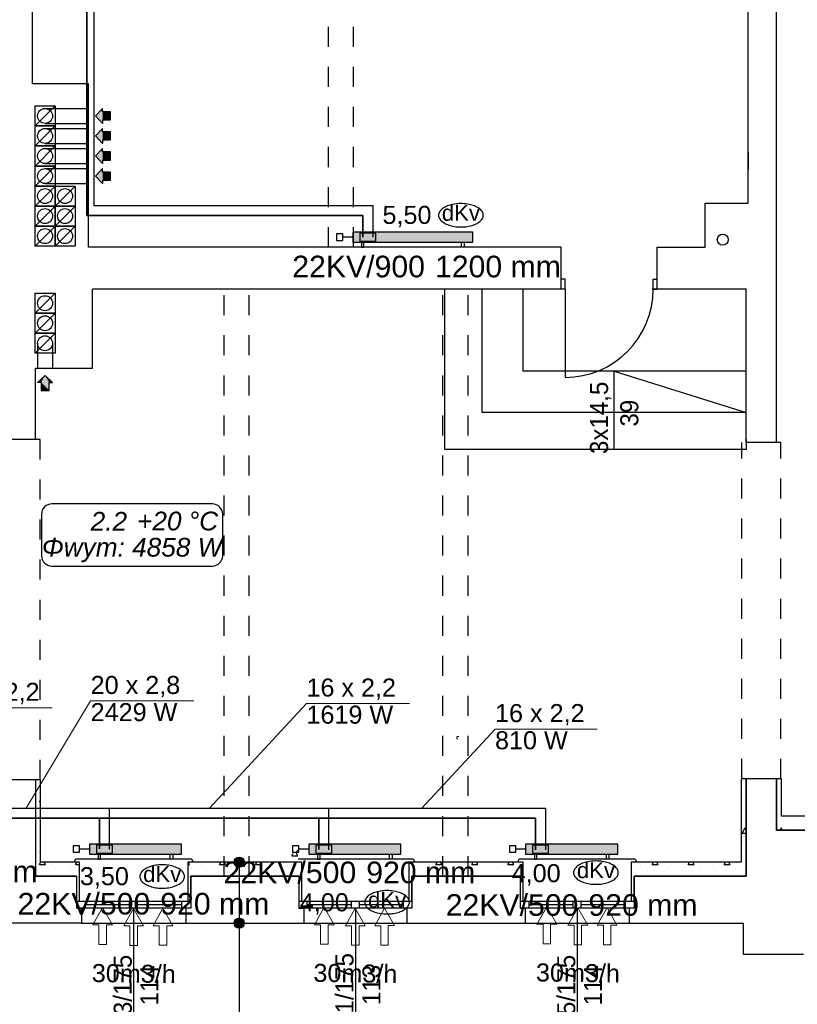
# Model space of a CAD drawing. Header units: millimetres. Extents: x 45180 to 119519, y 31297 to 302414.
# Tile 51 of 97: x 79062 to 86830, y 189990 to 199821. Entities that reach past the tile are written whole.
import ezdxf
from ezdxf.lldxf.tags import DXFTag

# ---------------------------------------------------------------- set-up
doc = ezdxf.new("R2010")
doc.units = ezdxf.units.MM
doc.header["$MEASUREMENT"] = 0
doc.linetypes.add('Przerywana', pattern=[400, 200, -200])
doc.layers.get('0').update_dxf_attribs({"color": 252})
for name, color, linetype in [('#opisy', 7, 'Continuous'), ('#podkład', 252, 'Continuous'), ('IS_Armatura_podłączeniowa_grz._dolnozas.', 7, 'SOLID'), ('IS_Armatura_Therm', 7, 'SOLID'), ('IS_Grafika', 7, 'SOLID'), ('IS_Grzejniki_Plan_rzut', 7, 'SOLID'), ('IS_Opisy_działek_Therm', 7, 'SOLID'), ('IS_Text_Armatury_Therm', 7, 'Continuous'), ('IS_Text_Konstrukcji', 7, 'Continuous'), ('IS_Text_Odbiornikow_Therm', 7, 'Continuous')]:
    doc.layers.add(name, color=color, linetype=linetype)
doc.layers.add('IS_Powrót', color=5, linetype='DASHDOT', lineweight=35)
doc.layers.add('IS_Zasilanie', color=1, linetype='SOLID', lineweight=30)
doc.styles.add('ARIAL', font='arial.ttf', dxfattribs={"width": 0.75})
doc.styles.add('GENERATED_STYLE_5', font='txt')
doc.styles.get("Standard").update_dxf_attribs({"font": 'arial.ttf', "bigfont": 'BIGFONT.SHX'})
tags = doc.linetypes.add('DASHDOT', pattern=[20, 10, -5, 0, -5]).pattern_tags.tags
tags[10:11] = [DXFTag(74, 4), DXFTag(75, 0), DXFTag(340, '0'), DXFTag(46, 0.0), DXFTag(50, 0.0), DXFTag(44, 0.0), DXFTag(45, 0.0)]
tags[8:9] = [DXFTag(74, 4), DXFTag(75, 0), DXFTag(340, '0'), DXFTag(46, 0.0), DXFTag(50, 0.0), DXFTag(44, 0.0), DXFTag(45, 0.0)]
tags[6:7] = [DXFTag(74, 4), DXFTag(75, 0), DXFTag(340, '0'), DXFTag(46, 0.0), DXFTag(50, 0.0), DXFTag(44, 0.0), DXFTag(45, 0.0)]
tags[4:5] = [DXFTag(74, 4), DXFTag(75, 0), DXFTag(340, '0'), DXFTag(46, 0.0), DXFTag(50, 0.0), DXFTag(44, 0.0), DXFTag(45, 0.0)]
tags = doc.linetypes.add('SOLID', pattern=[10, 10, 0]).pattern_tags.tags
tags[6:7] = [DXFTag(74, 4), DXFTag(75, 0), DXFTag(340, '0'), DXFTag(46, 0.0), DXFTag(50, 0.0), DXFTag(44, 0.0), DXFTag(45, 0.0)]
tags[4:5] = [DXFTag(74, 4), DXFTag(75, 0), DXFTag(340, '0'), DXFTag(46, 0.0), DXFTag(50, 0.0), DXFTag(44, 0.0), DXFTag(45, 0.0)]

# ---------------------------------------------------------------- blocks, each defined once
blk = doc.blocks.new('E210168')
at = {"color": 7, "lineweight": 13}
for p, q in [((19.41, 19.75), (19.41, 13.6)), ((19.41, 19.75), (36.98, 9.88)), ((19.41, 0), (36.98, 9.88)), ((19.41, 6.15), (19.41, 0))]:
    blk.add_line(p, q, dxfattribs=at)
blk.add_lwpolyline([(19.41, 13.6), (0, 13.6), (0, 6.15), (19.41, 6.15)], dxfattribs=at)

msp = doc.modelspace()

# ---------------------------------------------------------------- hatches: boundary and pattern name
at = {"layer": 'IS_Grzejniki_Plan_rzut', "ltscale": 10}
for points in [[(82388.4, 197600), (83588.4, 197600), (83588.4, 197700), (82388.4, 197700)], [(79757.6, 191490), (80677.6, 191490), (80677.6, 191590), (79757.6, 191590)], [(81949.3, 191490), (82869.3, 191490), (82869.3, 191590), (81949.3, 191590)], [(84115.7, 191490), (85035.7, 191490), (85035.7, 191590), (84115.7, 191590)]]:
    msp.add_hatch(color=251, dxfattribs=at).paths.add_polyline_path(points)

# ---------------------------------------------------------------- linework, layer by layer
at = {"layer": '#podkład', "linetype": 'Continuous'}
for p, q in [((79190, 199180), (79190, 205150)), ((86340, 197990), (86340, 205150)), ((86620, 195600), (86620, 204660)), ((79750, 199180), (79190, 199180)), ((79750, 197550), (79750, 199180)), ((79215, 198760), (79415, 198960)), ((79215, 198960), (79415, 198960)), ((79215, 198760), (79215, 198960)), ((79315, 198935), (79750, 198935)), ((79415, 198960), (79415, 198760)), ((79820, 198860), (79890, 198935)), ((79890, 198900), (79890, 198935)), ((79970, 198900), (79890, 198900)), ((79970, 198820), (79970, 198900)), ((79315, 198785), (79750, 198785)), ((79820, 198860), (79890, 198785)), ((79890, 198820), (79890, 198785)), ((79890, 198820), (79970, 198820)), ((79215, 198560), (79415, 198760)), ((79215, 198760), (79415, 198760)), ((79215, 198560), (79215, 198760)), ((79415, 198760), (79215, 198760)), ((79315, 198735), (79750, 198735)), ((79415, 198760), (79415, 198560)), ((79820, 198660), (79890, 198735)), ((79890, 198700), (79890, 198735)), ((79970, 198700), (79890, 198700)), ((79970, 198620), (79970, 198700)), ((79820, 198660), (79890, 198585)), ((79890, 198620), (79890, 198585)), ((79890, 198620), (79970, 198620)), ((86340, 198140), (86340, 198680)), ((79215, 198360), (79215, 198560)), ((79415, 198560), (79215, 198560)), ((79215, 198360), (79415, 198560)), ((79215, 198560), (79415, 198560)), ((79315, 198585), (79750, 198585)), ((79315, 198535), (79750, 198535)), ((79415, 198560), (79415, 198360)), ((79820, 198460), (79890, 198535)), ((79890, 198500), (79890, 198535)), ((79970, 198500), (79890, 198500)), ((79970, 198420), (79970, 198500)), ((86340, 198495.1), (86340, 198324.9)), ((79820, 198460), (79890, 198385)), ((79890, 198420), (79890, 198385)), ((79890, 198420), (79970, 198420)), ((79415, 198360), (79215, 198360)), ((79215, 198160), (79415, 198360)), ((79215, 198360), (79415, 198360)), ((79215, 198160), (79215, 198360)), ((79315, 198385), (79750, 198385)), ((79315, 198335), (79750, 198335)), ((79415, 198360), (79415, 198160)), ((79820, 198260), (79890, 198335)), ((79890, 198300), (79890, 198335)), ((79970, 198300), (79890, 198300)), ((79970, 198220), (79970, 198300)), ((79820, 198260), (79890, 198185)), ((79890, 198220), (79970, 198220)), ((79890, 198220), (79890, 198185)), ((79215, 197960), (79215, 198160)), ((79215, 198160), (79415, 198160)), ((79215, 197960), (79415, 198160)), ((79415, 198160), (79215, 198160)), ((79315, 198185), (79750, 198185)), ((79415, 198160), (79415, 197960)), ((79415, 197960), (79415, 198160)), ((79415, 198160), (79615, 198160)), ((79415, 197960), (79615, 198160)), ((79615, 198160), (79615, 197960)), ((79215, 197760), (79215, 197960)), ((79215, 197960), (79415, 197960)), ((79215, 197760), (79415, 197960)), ((79415, 197960), (79215, 197960)), ((79415, 197960), (79415, 197760)), ((79415, 197760), (79415, 197960)), ((79415, 197960), (79615, 197960)), ((79415, 197760), (79615, 197960)), ((79615, 197960), (79415, 197960)), ((79615, 197960), (79615, 197760)), ((85910, 197550), (85910, 197990)), ((85910, 197990), (86340, 197990)), ((79215, 197560), (79215, 197760)), ((79215, 197760), (79415, 197760)), ((79215, 197560), (79415, 197760)), ((79415, 197760), (79215, 197760)), ((79415, 197760), (79415, 197560)), ((79415, 197560), (79415, 197760)), ((79415, 197760), (79615, 197760)), ((79415, 197560), (79615, 197760)), ((79615, 197760), (79415, 197760)), ((79615, 197760), (79615, 197560)), ((79415, 197560), (79215, 197560)), ((79615, 197560), (79415, 197560)), ((84470, 197550), (79750, 197550)), ((84470, 197130), (84470, 197550)), ((85430, 197130), (85430, 197550)), ((85430, 197550), (85910, 197550)), ((84510, 197230), (84470, 197230)), ((84510, 197130), (84510, 197230)), ((85390, 197130), (85390, 197230)), ((85390, 197230), (85430, 197230)), ((84470, 197130), (79790, 197130)), ((79790, 196340), (79790, 197130)), ((83310, 195530), (83310, 197130)), ((83680, 195900), (83680, 197130)), ((84090, 196310), (84090, 197130)), ((84510, 197130), (84470, 197130)), ((84510, 197130), (84510, 196250)), ((86320, 197130), (85380, 197130)), ((85390, 197130), (85430, 197130)), ((86320, 195600), (86320, 197130)), ((79215, 196890), (79215, 197090)), ((79215, 197090), (79415, 197090)), ((79215, 196890), (79415, 197090)), ((79415, 197090), (79415, 196890)), ((79415, 196890), (79215, 196890)), ((79215, 196690), (79215, 196890)), ((79215, 196890), (79415, 196890)), ((79215, 196690), (79415, 196890)), ((79415, 196890), (79415, 196690)), ((79415, 196690), (79215, 196690)), ((79215, 196490), (79215, 196690)), ((79215, 196690), (79415, 196690)), ((79215, 196490), (79415, 196690)), ((79415, 196690), (79415, 196490)), ((79240, 196590), (79240, 196340)), ((79390, 196590), (79390, 196340)), ((79415, 196490), (79215, 196490)), ((79220, 195630), (79220, 196340)), ((79220, 196340), (79790, 196340)), ((79315, 196270), (79240, 196200)), ((79315, 196270), (79390, 196200)), ((86320, 196310), (84090, 196310)), ((85000, 195530), (85000, 196310)), ((85000, 196310), (86320, 195900)), ((79275, 196200), (79240, 196200)), ((79275, 196200), (79275, 196120)), ((79355, 196120), (79355, 196200)), ((79355, 196200), (79390, 196200)), ((79275, 196120), (79355, 196120)), ((86320, 195900), (83680, 195900)), ((79220, 195630), (78920, 195630)), ((86320, 195630), (86320, 195530)), ((86620, 195600), (86320, 195600)), ((86320, 195530), (83310, 195530)), ((79220, 192230), (78930, 192230)), ((79220, 192230), (79220, 191270)), ((79220, 192230), (79220, 191270)), ((79270, 192230), (79220, 192230)), ((79249.6, 192197.4), (79249.6, 192197.4)), ((79258.7, 192226.4), (79258.7, 192226.4)), ((79270, 191410), (79270, 192230)), ((86320, 192240), (86270, 192240)), ((86270, 192240), (86270, 191410)), ((86278.7, 192226.4), (86278.7, 192226.4)), ((86620, 192240), (86320, 192240)), ((86320, 192240), (86320, 191270)), ((86320, 191270), (86320, 192240)), ((86620, 191730), (86620, 192240)), ((86670, 192240), (86620, 192240)), ((86620, 192240), (86620, 191730)), ((86670, 191870), (86670, 192240)), ((79258.7, 192106.4), (79258.7, 192106.4)), ((86278.7, 192106.4), (86278.7, 192106.4)), ((79228.4, 192006.4), (79228.4, 192006.4)), ((79258.7, 192010.6), (79270, 192030.1)), ((79258.7, 192010.6), (79270, 192010.6)), ((86271.2, 192091.3), (86271.2, 192091.3)), ((79258.7, 191986.4), (79258.7, 191986.4)), ((86278.7, 191986.4), (86278.7, 191986.4)), ((86292.4, 191942.8), (86292.4, 191942.8)), ((86631.8, 191942.8), (86631.8, 191942.8)), ((79249.6, 191857.9), (79249.6, 191857.9)), ((79258.7, 191866.4), (79258.7, 191866.4)), ((86278.7, 191866.4), (86278.7, 191866.4)), ((88190, 191870), (86670, 191870)), ((86716.7, 191857.9), (86716.7, 191857.9)), ((86758.7, 191866.4), (86758.7, 191866.4)), ((79258.7, 191746.4), (79258.7, 191746.4)), ((86271.2, 191751.9), (86271.2, 191751.9)), ((86278.7, 191698.8), (86308.7, 191750.8)), ((86278.7, 191746.4), (86278.7, 191746.4)), ((86320, 191731.3), (86308.7, 191750.8)), ((88160, 191730), (86620, 191730)), ((86620, 191730), (88160, 191730)), ((86656.7, 191730), (86668.7, 191750.8)), ((86680.7, 191730), (86668.7, 191750.8)), ((86758.7, 191746.4), (86758.7, 191746.4)), ((86801.5, 191773.1), (86801.5, 191773.1)), ((79228.4, 191667), (79228.4, 191667)), ((79258.7, 191626.4), (79258.7, 191626.4)), ((86278.7, 191698.8), (86320, 191698.8)), ((86278.7, 191626.4), (86278.7, 191626.4)), ((79249.6, 191518.5), (79249.6, 191518.5)), ((86292.4, 191603.4), (86292.4, 191603.4)), ((79258.7, 191506.4), (79258.7, 191506.4)), ((79266.8, 191401.1), (79272, 191410)), ((79660, 191410), (79270, 191410)), ((79318.7, 191387.1), (79305.5, 191410)), ((79610, 191420), (79610, 191410)), ((79618.7, 191387.1), (79632, 191410)), ((80770, 191440), (79630, 191440)), ((79660, 191020), (79660, 191410)), ((81880, 191410), (80740, 191410)), ((80740, 191410), (80740, 191020)), ((80758.7, 191387.1), (80745.5, 191410)), ((80790, 191420), (80790, 191410)), ((81058.7, 191387.1), (81072, 191410)), ((81118.7, 191387.1), (81105.5, 191410)), ((81418.7, 191387.1), (81432, 191410)), ((81478.7, 191387.1), (81465.5, 191410)), ((81778.7, 191473.1), (81792, 191496)), ((81778.7, 191473.1), (81838.7, 191473.1)), ((81778.7, 191472.4), (81778.7, 191472.4)), ((81795.2, 191434.8), (81795.2, 191434.8)), ((81825, 191506), (81825, 191496)), ((81838.7, 191473.1), (81825.5, 191496)), ((82985, 191440), (81845, 191440)), ((81880, 191020), (81880, 191410)), ((84090, 191410), (82950, 191410)), ((82950, 191410), (82950, 191020)), ((83005, 191420), (83005, 191410)), ((83218.7, 191387.1), (83232, 191410)), ((83278.7, 191387.1), (83265.5, 191410)), ((83578.7, 191387.1), (83592, 191410)), ((83638.7, 191387.1), (83625.5, 191410)), ((83938.7, 191387.1), (83952, 191410)), ((83998.7, 191387.1), (83985.5, 191410)), ((84040, 191420), (84040, 191410)), ((85200, 191440), (84060, 191440)), ((84090, 191020), (84090, 191410)), ((86270, 191410), (85170, 191410)), ((85170, 191410), (85170, 191020)), ((85220, 191420), (85220, 191410)), ((85378.7, 191387.1), (85392, 191410)), ((85438.7, 191387.1), (85425.5, 191410)), ((85738.7, 191387.1), (85752, 191410)), ((85798.7, 191387.1), (85785.5, 191410)), ((86098.7, 191387.1), (86112, 191410)), ((86158.7, 191387.1), (86145.5, 191410)), ((86271.2, 191412.5), (86271.2, 191412.5)), ((86278.7, 191506.4), (86278.7, 191506.4)), ((79228.4, 191327.6), (79228.4, 191327.6)), ((79258.7, 191387.1), (79266.8, 191401.1)), ((79258.7, 191387.1), (79261.8, 191387.1)), ((79258.7, 191386.4), (79258.7, 191386.4)), ((79261.8, 191387.1), (79318.7, 191387.1)), ((79378.7, 191386.4), (79378.7, 191386.4)), ((79419.3, 191348.8), (79419.3, 191348.8)), ((79558.7, 191386.4), (79558.7, 191386.4)), ((79567.8, 191327.6), (79567.8, 191327.6)), ((79618.7, 191387.1), (79655.1, 191387.1)), ((79655.1, 191387.1), (79660, 191387.1)), ((80740, 191387.1), (80744.9, 191387.1)), ((80744.9, 191387.1), (80758.7, 191387.1)), ((80758.7, 191386.4), (80758.7, 191386.4)), ((80777, 191348.8), (80777, 191348.8)), ((80878.7, 191386.4), (80878.7, 191386.4)), ((80925.5, 191327.6), (80925.5, 191327.6)), ((81058.7, 191387.1), (81118.7, 191387.1)), ((81058.7, 191386.4), (81058.7, 191386.4)), ((81116.4, 191348.8), (81116.4, 191348.8)), ((81178.7, 191386.4), (81178.7, 191386.4)), ((81254.3, 191360), (81254.3, 190850)), ((81264.9, 191327.6), (81264.9, 191327.6)), ((81358.7, 191386.4), (81358.7, 191386.4)), ((81418.7, 191387.1), (81478.7, 191387.1)), ((81455.8, 191348.8), (81455.8, 191348.8)), ((81478.7, 191386.4), (81478.7, 191386.4)), ((81604.3, 191327.6), (81604.3, 191327.6)), ((81658.7, 191386.4), (81658.7, 191386.4)), ((82961.9, 191327.6), (82961.9, 191327.6)), ((82978.7, 191386.4), (82978.7, 191386.4)), ((83152.9, 191348.8), (83152.9, 191348.8)), ((83158.7, 191386.4), (83158.7, 191386.4)), ((83218.7, 191387.1), (83278.7, 191387.1)), ((83278.7, 191386.4), (83278.7, 191386.4)), ((83301.4, 191327.6), (83301.4, 191327.6)), ((83458.7, 191386.4), (83458.7, 191386.4)), ((83492.3, 191348.8), (83492.3, 191348.8)), ((83578.7, 191387.1), (83638.7, 191387.1)), ((83578.7, 191386.4), (83578.7, 191386.4)), ((83640.8, 191327.6), (83640.8, 191327.6)), ((83758.7, 191386.4), (83758.7, 191386.4)), ((83831.7, 191348.8), (83831.7, 191348.8)), ((83878.7, 191386.4), (83878.7, 191386.4)), ((83938.7, 191387.1), (83998.7, 191387.1)), ((83980.2, 191327.6), (83980.2, 191327.6)), ((84058.7, 191386.4), (84058.7, 191386.4)), ((85189.3, 191348.8), (85189.3, 191348.8)), ((85258.7, 191386.4), (85258.7, 191386.4)), ((85337.8, 191327.6), (85337.8, 191327.6)), ((85378.7, 191387.1), (85438.7, 191387.1)), ((85378.7, 191386.4), (85378.7, 191386.4)), ((85528.7, 191348.8), (85528.7, 191348.8)), ((85558.7, 191386.4), (85558.7, 191386.4)), ((85677.2, 191327.6), (85677.2, 191327.6)), ((85678.7, 191386.4), (85678.7, 191386.4)), ((85738.7, 191387.1), (85798.7, 191387.1)), ((85858.7, 191386.4), (85858.7, 191386.4)), ((85868.1, 191348.8), (85868.1, 191348.8)), ((85978.7, 191386.4), (85978.7, 191386.4)), ((86016.6, 191327.6), (86016.6, 191327.6)), ((86098.7, 191387.1), (86158.7, 191387.1)), ((86158.7, 191386.4), (86158.7, 191386.4)), ((86207.6, 191348.8), (86207.6, 191348.8)), ((86278.7, 191386.4), (86278.7, 191386.4)), ((79630, 191270), (79220, 191270)), ((79220, 191270), (79630, 191270)), ((79630, 191270), (79630, 190950)), ((79630, 191270), (79630, 191020)), ((79652.7, 191242.8), (79652.7, 191242.8)), ((80758.7, 191266.4), (80758.7, 191266.4)), ((80770, 191270), (80770, 190950)), ((81850, 191270), (80770, 191270)), ((80770, 191270), (81850, 191270)), ((80770, 191020), (80770, 191270)), ((81850, 191270), (81850, 190950)), ((81850, 191270), (81850, 191020)), ((82978.7, 191266.4), (82978.7, 191266.4)), ((82980, 191270), (82980, 190950)), ((84060, 191270), (82980, 191270)), ((82980, 191270), (84060, 191270)), ((82980, 191020), (82980, 191270)), ((84060, 191270), (84060, 190950)), ((84060, 191270), (84060, 191020)), ((84065, 191242.8), (84065, 191242.8)), ((86320, 191270), (85200, 191270)), ((85200, 191270), (85200, 190950)), ((85200, 191270), (86320, 191270)), ((85200, 191020), (85200, 191270)), ((80755.8, 191157.9), (80755.8, 191157.9)), ((80758.7, 191146.4), (80758.7, 191146.4)), ((82978.7, 191146.4), (82978.7, 191146.4)), ((79630, 191020), (79660, 191020)), ((79640, 191020), (80760, 191020)), ((79720, 190950), (79720, 191020)), ((80160, 190950), (80160, 191020)), ((80240, 190950), (80240, 191020)), ((80680, 190950), (80680, 191020)), ((80740, 191020), (80770, 191020)), ((80758.7, 191026.4), (80758.7, 191026.4)), ((81850, 191020), (81880, 191020)), ((81855, 191020), (82975, 191020)), ((81858.9, 191073.1), (81858.9, 191073.1)), ((81935, 190950), (81935, 191020)), ((82375, 190950), (82375, 191020)), ((82455, 190950), (82455, 191020)), ((82895, 190950), (82895, 191020)), ((82950, 191020), (82980, 191020)), ((82978.7, 191026.4), (82978.7, 191026.4)), ((84060, 191020), (84090, 191020)), ((84070, 191020), (85190, 191020)), ((84086.2, 191094.3), (84086.2, 191094.3)), ((84150, 190950), (84150, 191020)), ((84590, 190950), (84590, 191020)), ((84670, 190950), (84670, 191020)), ((85110, 190950), (85110, 191020)), ((85170, 191020), (85200, 191020)), ((85198.7, 191075.3), (85200, 191077.5)), ((85198.7, 191075.3), (85200, 191075.3)), ((79630, 190950), (79680, 190950)), ((80760, 190950), (79640, 190950)), ((79680, 190950), (79680, 190800)), ((79720, 190985), (80160, 190985)), ((80200, 190950), (80200, 189580)), ((80240, 190985), (80680, 190985)), ((80770, 190950), (80720, 190950)), ((80720, 190950), (80720, 190800)), ((81850, 190950), (81900, 190950)), ((82975, 190950), (81855, 190950)), ((81900, 190950), (81900, 190800)), ((81935, 190985), (82375, 190985)), ((82415, 190950), (82415, 189580)), ((82455, 190985), (82895, 190985)), ((82980, 190950), (82930, 190950)), ((82930, 190950), (82930, 190800)), ((84060, 190950), (84110, 190950)), ((85190, 190950), (84070, 190950)), ((84110, 190950), (84110, 190800)), ((84150, 190985), (84590, 190985)), ((84630, 190950), (84630, 189580)), ((84670, 190985), (85110, 190985)), ((85200, 190950), (85150, 190950)), ((85150, 190950), (85150, 190800)), ((79680, 190800), (78430, 190800)), ((79680, 190800), (80720, 190800)), ((80720, 190800), (81900, 190800)), ((81254.3, 190800), (81254.3, 189571)), ((81900, 190800), (82930, 190800)), ((82930, 190800), (84110, 190800)), ((84110, 190800), (85150, 190800)), ((85150, 190800), (86290, 190800)), ((86290, 190800), (86290, 190490)), ((86290, 190490), (86890, 190490))]:
    msp.add_line(p, q, dxfattribs=at)
at = {"layer": '#podkład', "linetype": 'Przerywana'}
for p, q in [((82145, 197550), (82145, 205150)), ((82395, 197550), (82395, 205150)), ((81105, 191270), (81105, 197130)), ((81355, 191270), (81355, 197130)), ((83290, 191270), (83290, 197130)), ((83540, 191270), (83540, 197130)), ((79265, 195630), (78875, 195630)), ((79265, 192230), (79265, 195630)), ((86275, 192240), (86275, 195600)), ((86665, 195600), (86275, 195600)), ((86665, 192240), (86665, 195600)), ((79265, 192230), (78875, 192230)), ((86665, 192240), (86275, 192240))]:
    msp.add_line(p, q, dxfattribs=at)
at = {"layer": '#podkład', "linetype": 'Continuous'}
for centre, radius in [((79315, 198860), 75), ((79315, 198660), 75), ((79315, 198460), 75), ((79315, 198260), 75), ((79315, 198060), 75), ((79515, 198060), 75), ((79315, 197860), 75), ((79515, 197860), 75), ((79315, 197660), 75), ((79515, 197660), 75), ((86085, 197625), 55), ((79315, 196990), 75), ((79315, 196790), 75), ((79315, 196590), 75), ((81254.3, 191410), 50), ((81254.3, 190800), 50)]:
    msp.add_circle(centre, radius, dxfattribs=at)
for centre, radius, start, end in [((84510, 197130), 880, 270, 0), ((81845, 191506), 20, 90, 180), ((79630, 191420), 20, 90, 180), ((80770, 191420), 20, 0, 90), ((82985, 191420), 20, 0, 90), ((84060, 191420), 20, 90, 180), ((85200, 191420), 20, 0, 90)]:
    msp.add_arc(centre, radius, start, end, dxfattribs=at)
at = {"layer": '#podkład', "color": 0, "linetype": 'Continuous', "lineweight": 0}
msp.add_arc((83441.8, 192651.3), 13.7, 68.0456, 248.0456, dxfattribs=at)
at = {"layer": '#podkład', "linetype": 'Continuous', "extrusion": (0, 0, -1)}
for points in [[(-79890, 198785), (-79890, 198935), (-79820, 198860)], [(-79970, 198820), (-79890, 198900), (-79890, 198820)], [(-79890, 198900), (-79970, 198820), (-79970, 198900)], [(-79890, 198585), (-79890, 198735), (-79820, 198660)], [(-79970, 198620), (-79890, 198700), (-79890, 198620)], [(-79890, 198700), (-79970, 198620), (-79970, 198700)], [(-79890, 198385), (-79890, 198535), (-79820, 198460)], [(-79970, 198420), (-79890, 198500), (-79890, 198420)], [(-79890, 198500), (-79970, 198420), (-79970, 198500)], [(-79890, 198185), (-79890, 198335), (-79820, 198260)], [(-79970, 198220), (-79890, 198300), (-79890, 198220)], [(-79890, 198300), (-79970, 198220), (-79970, 198300)], [(-79315, 196270), (-79240, 196200), (-79275, 196200)], [(-79275, 196200), (-79355, 196120), (-79315, 196270)], [(-79315, 196270), (-79355, 196120), (-79355, 196200)], [(-79315, 196270), (-79355, 196200), (-79390, 196200)], [(-79355, 196120), (-79275, 196200), (-79275, 196120)], [(-81208.1, 191390.9), (-81208.1, 191429.1), (-81204.3, 191410)], [(-81208.1, 191429.1), (-81218.9, 191374.6), (-81218.9, 191445.4)], [(-81208.1, 191429.1), (-81208.1, 191390.9), (-81218.9, 191374.6)], [(-81218.9, 191445.4), (-81235.1, 191363.8), (-81235.1, 191456.2)], [(-81218.9, 191445.4), (-81218.9, 191374.6), (-81235.1, 191363.8)], [(-81235.1, 191456.2), (-81254.3, 191360), (-81254.3, 191460)], [(-81235.1, 191456.2), (-81235.1, 191363.8), (-81254.3, 191360)], [(-81254.3, 191460), (-81254.3, 191360), (-81273.4, 191363.8)], [(-81254.3, 191460), (-81273.4, 191363.8), (-81273.4, 191456.2)], [(-81273.4, 191456.2), (-81273.4, 191363.8), (-81289.6, 191374.6)], [(-81273.4, 191456.2), (-81289.6, 191374.6), (-81289.6, 191445.4)], [(-81289.6, 191445.4), (-81289.6, 191374.6), (-81300.5, 191390.9)], [(-81289.6, 191445.4), (-81300.5, 191390.9), (-81300.5, 191429.1)], [(-81300.5, 191429.1), (-81300.5, 191390.9), (-81304.3, 191410)], [(-81208.1, 190780.9), (-81208.1, 190819.1), (-81204.3, 190800)], [(-81208.1, 190819.1), (-81218.9, 190764.6), (-81218.9, 190835.4)], [(-81208.1, 190819.1), (-81208.1, 190780.9), (-81218.9, 190764.6)], [(-81218.9, 190835.4), (-81235.1, 190753.8), (-81235.1, 190846.2)], [(-81218.9, 190835.4), (-81218.9, 190764.6), (-81235.1, 190753.8)], [(-81235.1, 190846.2), (-81254.3, 190750), (-81254.3, 190850)], [(-81235.1, 190846.2), (-81235.1, 190753.8), (-81254.3, 190750)], [(-81254.3, 190850), (-81254.3, 190750), (-81273.4, 190753.8)], [(-81254.3, 190850), (-81273.4, 190753.8), (-81273.4, 190846.2)], [(-81273.4, 190846.2), (-81273.4, 190753.8), (-81289.6, 190764.6)], [(-81273.4, 190846.2), (-81289.6, 190764.6), (-81289.6, 190835.4)], [(-81289.6, 190835.4), (-81289.6, 190764.6), (-81300.5, 190780.9)], [(-81289.6, 190835.4), (-81300.5, 190780.9), (-81300.5, 190819.1)], [(-81300.5, 190819.1), (-81300.5, 190780.9), (-81304.3, 190800)]]:
    msp.add_solid(points, dxfattribs=at)
at = {"layer": '#podkład', "linetype": 'Continuous'}
for points in [[(79890, 198935), (79890, 198785), (79890, 198820)], [(79890, 198935), (79890, 198820), (79890, 198900)], [(79890, 198735), (79890, 198585), (79890, 198620)], [(79890, 198735), (79890, 198620), (79890, 198700)], [(79890, 198535), (79890, 198385), (79890, 198420)], [(79890, 198535), (79890, 198420), (79890, 198500)], [(79890, 198335), (79890, 198185), (79890, 198220)], [(79890, 198335), (79890, 198220), (79890, 198300)]]:
    msp.add_solid(points, dxfattribs=at)
at = {"layer": 'IS_Armatura_podłączeniowa_grz._dolnozas.', "ltscale": 10}
for p, q in [((82618.4, 197690), (82458.4, 197690)), ((82458.4, 197690), (82458.4, 197610)), ((82458.4, 197610), (82618.4, 197610)), ((82458.4, 197610), (82458.4, 197610)), ((82618.4, 197610), (82618.4, 197690)), ((79987.6, 191580), (79827.6, 191580)), ((79827.6, 191580), (79827.6, 191500)), ((79987.6, 191500), (79987.6, 191580)), ((82179.3, 191580), (82019.3, 191580)), ((82019.3, 191580), (82019.3, 191500)), ((82179.3, 191500), (82179.3, 191580)), ((84345.7, 191580), (84185.7, 191580)), ((84185.7, 191580), (84185.7, 191500)), ((84345.7, 191500), (84345.7, 191580)), ((79827.6, 191500), (79987.6, 191500)), ((79827.6, 191500), (79827.6, 191500)), ((82019.3, 191500), (82179.3, 191500)), ((82019.3, 191500), (82019.3, 191500)), ((84185.7, 191500), (84345.7, 191500)), ((84185.7, 191500), (84185.7, 191500))]:
    msp.add_line(p, q, dxfattribs=at)
at = {"layer": 'IS_Armatura_Therm', "ltscale": 10}
for p, q in [((82290.9, 197682.5), (82225.9, 197682.5)), ((82225.9, 197682.5), (82225.9, 197617.5)), ((82225.9, 197617.5), (82290.9, 197617.5)), ((82290.9, 197617.5), (82290.9, 197682.5)), ((82388.4, 197650), (82290.9, 197650)), ((79660.1, 191572.5), (79595.1, 191572.5)), ((79595.1, 191572.5), (79595.1, 191507.5)), ((79595.1, 191507.5), (79660.1, 191507.5)), ((79660.1, 191507.5), (79660.1, 191572.5)), ((79757.6, 191540), (79660.1, 191540)), ((81851.8, 191572.5), (81786.8, 191572.5)), ((81786.8, 191572.5), (81786.8, 191507.5)), ((81786.8, 191507.5), (81851.8, 191507.5)), ((81851.8, 191507.5), (81851.8, 191572.5)), ((81949.3, 191540), (81851.8, 191540)), ((84018.2, 191572.5), (83953.2, 191572.5)), ((83953.2, 191572.5), (83953.2, 191507.5)), ((83953.2, 191507.5), (84018.2, 191507.5)), ((84018.2, 191507.5), (84018.2, 191572.5)), ((84115.7, 191540), (84018.2, 191540))]:
    msp.add_line(p, q, dxfattribs=at)
at = {"layer": 'IS_Grafika', "ltscale": 10}
for points, knots in [([(83469.3, 197984.5), (83458.3, 197984.5), (83436.7, 197983.7), (83405.3, 197980.1), (83375.6, 197974.3), (83348.2, 197966.4), (83323.2, 197956.6), (83301.1, 197945.2), (83282.2, 197932.3), (83266.7, 197918), (83255.1, 197902.4), (83247.7, 197885.6), (83246, 197873.8), (83246, 197868)], [0, 0, 0, 0, 33.024043, 64.733497, 94.961552, 123.540383, 150.314771, 175.16102, 198.015155, 218.916387, 238.072713, 255.947572, 273.334314, 273.334314, 273.334314, 273.334314]), ([(83692.6, 197868), (83692.6, 197873.8), (83690.9, 197885.6), (83683.6, 197902.4), (83672, 197918), (83656.5, 197932.3), (83637.5, 197945.2), (83615.4, 197956.6), (83590.5, 197966.4), (83563, 197974.3), (83533.4, 197980.1), (83501.9, 197983.7), (83480.3, 197984.5), (83469.3, 197984.5)], [0, 0, 0, 0, 17.386742, 35.2616, 54.417927, 75.319159, 98.173293, 123.019543, 149.793931, 178.372762, 208.600817, 240.310271, 273.334314, 273.334314, 273.334314, 273.334314]), ([(83246, 197868), (83246, 197862.2), (83247.7, 197850.4), (83255.1, 197833.7), (83266.7, 197818.1), (83282.2, 197803.8), (83301.1, 197790.8), (83323.2, 197779.4), (83348.2, 197769.7), (83375.6, 197761.8), (83405.3, 197756), (83436.7, 197752.3), (83458.3, 197751.5), (83469.3, 197751.5)], [0, 0, 0, 0, 17.386742, 35.2616, 54.417927, 75.319159, 98.173293, 123.019543, 149.793931, 178.372762, 208.600817, 240.310271, 273.334314, 273.334314, 273.334314, 273.334314]), ([(83469.3, 197751.5), (83480.3, 197751.5), (83501.9, 197752.3), (83533.4, 197756), (83563, 197761.8), (83590.5, 197769.7), (83615.4, 197779.4), (83637.5, 197790.8), (83656.5, 197803.8), (83672, 197818.1), (83683.6, 197833.7), (83690.9, 197850.4), (83692.6, 197862.2), (83692.6, 197868)], [0, 0, 0, 0, 33.024043, 64.733497, 94.961552, 123.540383, 150.314771, 175.16102, 198.015155, 218.916387, 238.072713, 255.947572, 273.334314, 273.334314, 273.334314, 273.334314]), ([(84818.1, 191421), (84807.1, 191421), (84785.5, 191420.2), (84754, 191416.6), (84724.4, 191410.7), (84696.9, 191402.8), (84672, 191393.1), (84649.9, 191381.7), (84630.9, 191368.8), (84615.5, 191354.5), (84603.8, 191338.9), (84596.5, 191322.1), (84594.8, 191310.3), (84594.8, 191304.5)], [0, 0, 0, 0, 33.024043, 64.733497, 94.961552, 123.540383, 150.314771, 175.16102, 198.015155, 218.916387, 238.072713, 255.947572, 273.334314, 273.334314, 273.334314, 273.334314]), ([(85041.4, 191304.5), (85041.4, 191310.3), (85039.7, 191322.1), (85032.3, 191338.9), (85020.7, 191354.5), (85005.3, 191368.8), (84986.3, 191381.7), (84964.2, 191393.1), (84939.3, 191402.8), (84911.8, 191410.7), (84882.2, 191416.6), (84850.7, 191420.2), (84829.1, 191421), (84818.1, 191421)], [0, 0, 0, 0, 17.386742, 35.2616, 54.417927, 75.319159, 98.173293, 123.019543, 149.793931, 178.372762, 208.600817, 240.310271, 273.334314, 273.334314, 273.334314, 273.334314]), ([(80485.1, 191382.5), (80474.1, 191382.5), (80452.5, 191381.7), (80421, 191378.1), (80391.4, 191372.2), (80363.9, 191364.3), (80339, 191354.6), (80316.9, 191343.2), (80297.9, 191330.3), (80282.5, 191316), (80270.9, 191300.4), (80263.5, 191283.6), (80261.8, 191271.8), (80261.8, 191266)], [0, 0, 0, 0, 33.024043, 64.733497, 94.961552, 123.540383, 150.314771, 175.16102, 198.015155, 218.916387, 238.072713, 255.947572, 273.334314, 273.334314, 273.334314, 273.334314]), ([(80708.4, 191266), (80708.4, 191271.8), (80706.7, 191283.6), (80699.4, 191300.4), (80687.7, 191316), (80672.3, 191330.3), (80653.3, 191343.2), (80631.2, 191354.6), (80606.3, 191364.3), (80578.8, 191372.2), (80549.2, 191378.1), (80517.7, 191381.7), (80496.1, 191382.5), (80485.1, 191382.5)], [0, 0, 0, 0, 17.386742, 35.2616, 54.417927, 75.319159, 98.173293, 123.019543, 149.793931, 178.372762, 208.600817, 240.310271, 273.334314, 273.334314, 273.334314, 273.334314]), ([(80261.8, 191266), (80261.8, 191260.2), (80263.5, 191248.4), (80270.9, 191231.6), (80282.5, 191216), (80297.9, 191201.7), (80316.9, 191188.8), (80339, 191177.4), (80363.9, 191167.7), (80391.4, 191159.8), (80421, 191153.9), (80452.5, 191150.3), (80474.1, 191149.5), (80485.1, 191149.5)], [0, 0, 0, 0, 17.386742, 35.2616, 54.417927, 75.319159, 98.173293, 123.019543, 149.793931, 178.372762, 208.600817, 240.310271, 273.334314, 273.334314, 273.334314, 273.334314]), ([(80485.1, 191149.5), (80496.1, 191149.5), (80517.7, 191150.3), (80549.2, 191153.9), (80578.8, 191159.8), (80606.3, 191167.7), (80631.2, 191177.4), (80653.3, 191188.8), (80672.3, 191201.7), (80687.7, 191216), (80699.4, 191231.6), (80706.7, 191248.4), (80708.4, 191260.2), (80708.4, 191266)], [0, 0, 0, 0, 33.024043, 64.733497, 94.961552, 123.540383, 150.314771, 175.16102, 198.015155, 218.916387, 238.072713, 255.947572, 273.334314, 273.334314, 273.334314, 273.334314]), ([(84594.8, 191304.5), (84594.8, 191298.7), (84596.5, 191286.9), (84603.8, 191270.1), (84615.5, 191254.5), (84630.9, 191240.2), (84649.9, 191227.3), (84672, 191215.9), (84696.9, 191206.2), (84724.4, 191198.3), (84754, 191192.4), (84785.5, 191188.8), (84807.1, 191188), (84818.1, 191188)], [0, 0, 0, 0, 17.386742, 35.2616, 54.417927, 75.319159, 98.173293, 123.019543, 149.793931, 178.372762, 208.600817, 240.310271, 273.334314, 273.334314, 273.334314, 273.334314]), ([(84818.1, 191188), (84829.1, 191188), (84850.7, 191188.8), (84882.2, 191192.4), (84911.8, 191198.3), (84939.3, 191206.2), (84964.2, 191215.9), (84986.3, 191227.3), (85005.3, 191240.2), (85020.7, 191254.5), (85032.3, 191270.1), (85039.7, 191286.9), (85041.4, 191298.7), (85041.4, 191304.5)], [0, 0, 0, 0, 33.024043, 64.733497, 94.961552, 123.540383, 150.314771, 175.16102, 198.015155, 218.916387, 238.072713, 255.947572, 273.334314, 273.334314, 273.334314, 273.334314]), ([(82731.7, 191125.3), (82720.7, 191125.3), (82699.1, 191124.5), (82667.6, 191120.9), (82638, 191115), (82610.5, 191107.2), (82585.6, 191097.4), (82563.5, 191086), (82544.5, 191073.1), (82529.1, 191058.8), (82517.4, 191043.2), (82510.1, 191026.4), (82508.4, 191014.6), (82508.4, 191008.8)], [0, 0, 0, 0, 33.024043, 64.733497, 94.961552, 123.540383, 150.314771, 175.16102, 198.015155, 218.916387, 238.072713, 255.947572, 273.334314, 273.334314, 273.334314, 273.334314]), ([(82955, 191008.8), (82955, 191014.6), (82953.3, 191026.4), (82945.9, 191043.2), (82934.3, 191058.8), (82918.9, 191073.1), (82899.9, 191086), (82877.8, 191097.4), (82852.9, 191107.2), (82825.4, 191115), (82795.8, 191120.9), (82764.3, 191124.5), (82742.7, 191125.3), (82731.7, 191125.3)], [0, 0, 0, 0, 17.386742, 35.2616, 54.417927, 75.319159, 98.173293, 123.019543, 149.793931, 178.372762, 208.600817, 240.310271, 273.334314, 273.334314, 273.334314, 273.334314]), ([(82508.4, 191008.8), (82508.4, 191003), (82510.1, 190991.2), (82517.4, 190974.4), (82529.1, 190958.9), (82544.5, 190944.6), (82563.5, 190931.6), (82585.6, 190920.2), (82610.5, 190910.5), (82638, 190902.6), (82667.6, 190896.8), (82699.1, 190893.1), (82720.7, 190892.3), (82731.7, 190892.3)], [0, 0, 0, 0, 17.386742, 35.2616, 54.417927, 75.319159, 98.173293, 123.019543, 149.793931, 178.372762, 208.600817, 240.310271, 273.334314, 273.334314, 273.334314, 273.334314]), ([(82731.7, 190892.3), (82742.7, 190892.3), (82764.3, 190893.1), (82795.8, 190896.8), (82825.4, 190902.6), (82852.9, 190910.5), (82877.8, 190920.2), (82899.9, 190931.6), (82918.9, 190944.6), (82934.3, 190958.9), (82945.9, 190974.4), (82953.3, 190991.2), (82955, 191003), (82955, 191008.8)], [0, 0, 0, 0, 33.024043, 64.733497, 94.961552, 123.540383, 150.314771, 175.16102, 198.015155, 218.916387, 238.072713, 255.947572, 273.334314, 273.334314, 273.334314, 273.334314])]:
    msp.add_open_spline(points, degree=3, knots=knots, dxfattribs=at)
at = {"layer": 'IS_Grzejniki_Plan_rzut', "ltscale": 10}
for p, q in [((83588.4, 197700), (82388.4, 197700)), ((82388.4, 197700), (82388.4, 197600)), ((83588.4, 197600), (83588.4, 197700)), ((82388.4, 197600), (83588.4, 197600)), ((82388.4, 197600), (82388.4, 197600)), ((82475.9, 197600), (82475.9, 197550)), ((82475.9, 197550), (82500.9, 197550)), ((82500.9, 197550), (82500.9, 197600)), ((83475.9, 197550), (83475.9, 197600)), ((83500.9, 197550), (83475.9, 197550)), ((83500.9, 197600), (83500.9, 197550)), ((80677.6, 191590), (79757.6, 191590)), ((79757.6, 191590), (79757.6, 191490)), ((80677.6, 191490), (80677.6, 191590)), ((82869.3, 191590), (81949.3, 191590)), ((81949.3, 191590), (81949.3, 191490)), ((82869.3, 191490), (82869.3, 191590)), ((85035.7, 191590), (84115.7, 191590)), ((84115.7, 191590), (84115.7, 191490)), ((85035.7, 191490), (85035.7, 191590)), ((79757.6, 191490), (80677.6, 191490)), ((79757.6, 191490), (79757.6, 191490)), ((79845.1, 191490), (79845.1, 191440)), ((79845.1, 191440), (79870.1, 191440)), ((79870.1, 191440), (79870.1, 191490)), ((80565.1, 191440), (80565.1, 191490)), ((80590.1, 191440), (80565.1, 191440)), ((80590.1, 191490), (80590.1, 191440)), ((81949.3, 191490), (82869.3, 191490)), ((81949.3, 191490), (81949.3, 191490)), ((82036.8, 191490), (82036.8, 191440)), ((82036.8, 191440), (82061.8, 191440)), ((82061.8, 191440), (82061.8, 191490)), ((82756.8, 191440), (82756.8, 191490)), ((82781.8, 191440), (82756.8, 191440)), ((82781.8, 191490), (82781.8, 191440)), ((84115.7, 191490), (85035.7, 191490)), ((84115.7, 191490), (84115.7, 191490)), ((84203.2, 191490), (84203.2, 191440)), ((84203.2, 191440), (84228.2, 191440)), ((84228.2, 191440), (84228.2, 191490)), ((84923.2, 191440), (84923.2, 191490)), ((84948.2, 191440), (84923.2, 191440)), ((84948.2, 191490), (84948.2, 191440))]:
    msp.add_line(p, q, dxfattribs=at)
at = {"layer": 'IS_Opisy_działek_Therm', "lineweight": 5, "ltscale": 10}
for p, q in [((79126.8, 191949.4), (79770.6, 193019)), ((79770.6, 193019), (80800.6, 193019)), ((80956.2, 191949.4), (81926.1, 192993.5)), ((81926.1, 192993.5), (82956.1, 192993.5)), ((78365.7, 192950.7), (79385.7, 192950.7)), ((83080.4, 191949.4), (83810, 192738.2)), ((83810, 192738.2), (84830, 192738.2))]:
    msp.add_line(p, q, dxfattribs=at)
at = {"layer": 'IS_Powrót', "ltscale": 10}
for p, q in [((79732.4, 204253.1), (79732.4, 197865.6)), ((79732.4, 197865.6), (82488.4, 197865.6)), ((82488.4, 197865.6), (82488.4, 197650)), ((77577.6, 191849.4), (79857.6, 191849.4)), ((79857.6, 191542), (79857.6, 191849.4)), ((79857.6, 191849.4), (82049.3, 191849.4)), ((82049.3, 191536), (82049.3, 191849.4)), ((82049.3, 191849.4), (84215.7, 191849.4)), ((84215.7, 191849.4), (84215.7, 191532))]:
    msp.add_line(p, q, dxfattribs=at)
at = {"layer": 'IS_Text_Konstrukcji', "linetype": 'SOLID', "ltscale": 10}
msp.add_lwpolyline([(79382.9, 194366.1), (80986.2, 194366.1, 0.414214), (81089.6, 194469.4), (81089.6, 194882.8, 0.414214), (80986.2, 194986.1), (79382.9, 194986.1, 0.414214), (79279.6, 194882.8), (79279.6, 194469.4, 0.414214), (79382.9, 194366.1)], format="xyb", dxfattribs=at)
at = {"layer": 'IS_Zasilanie', "ltscale": 10}
for p, q in [((79803.6, 204153.1), (79803.6, 197965.6)), ((79803.6, 197965.6), (82588.4, 197965.6)), ((82588.4, 197965.6), (82588.4, 197650)), ((77677.6, 191949.4), (79957.6, 191949.4)), ((79957.6, 191540), (79957.6, 191949.4)), ((79957.6, 191949.4), (82149.3, 191949.4)), ((82149.3, 191532), (82149.3, 191949.4)), ((82149.3, 191949.4), (84315.7, 191949.4)), ((84315.7, 191949.4), (84315.7, 191534))]:
    msp.add_line(p, q, dxfattribs=at)

# ---------------------------------------------------------------- block references
at = {"color": 7, "lineweight": 5, "xscale": 10, "yscale": 10, "zscale": 10, "rotation": 90.09664922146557}
for p in [(79989.7, 190588.4), (80299.5, 190578.6), (80591.8, 190579.1), (82203.6, 190590.6), (82513.3, 190580.8), (82805.6, 190581.3), (84426.3, 190594.7), (84736.1, 190584.9), (85028.4, 190585.4)]:
    msp.add_blockref('E210168', p, dxfattribs=at)

# ---------------------------------------------------------------- texts
at = {"layer": '#opisy', "color": 7, "lineweight": 0, "style": 'ARIAL'}
for p in [(79781.1, 190212.7, 139.7), (81994.9, 190214.9, 139.7), (84217.7, 190218.9, 139.7)]:
    msp.add_text('30m3/h', height=180, rotation=359.21724, dxfattribs=at).set_placement(p)
at = {"layer": '#podkład', "linetype": 'Continuous', "style": 'GENERATED_STYLE_5'}
for s, p in [('3x14,5', (84938.8, 195484.3)), ('39', (85241.3, 195758.6)), ('231/175', (82396.1, 189631.4)), ('233/175', (80181.1, 189614.3)), ('235/175', (84611.1, 189614.3)), ('114', (80447.7, 189978.6)), ('113', (82665.6, 189982.9)), ('114', (84877.7, 189978.6))]:
    msp.add_text(s, height=180, rotation=90, dxfattribs=at).set_placement(p)
at = {"layer": 'IS_Grafika', "ltscale": 10, "char_height": 158.4, "attachment_point": 2}
for insert in [(83469.3, 197971.4), (84818.1, 191407.9), (80485.1, 191369.4), (82731.7, 191112.2)]:
    msp.add_mtext('\\fArial|b0|i0;dKv', dxfattribs=dict(at, insert=insert))
at = {"layer": 'IS_Opisy_działek_Therm', "ltscale": 10, "char_height": 180}
for s, insert, attachment_point in [('\\fArial|b0|i0;20 x 2,8', (79770.6, 193055), 7), ('\\fArial|b0|i0;16 x 2,2', (81926.1, 193029.5), 7), ('\\fArial|b0|i0;16 x 2,2', (78365.7, 192986.7), 7), ('\\fArial|b0|i0;2429 W', (79770.6, 192997.4), 1), ('\\fArial|b0|i0;1619 W', (81926.1, 192971.9), 1), ('\\fArial|b0|i0;16 x 2,2', (83810, 192774.2), 7), ('\\fArial|b0|i0;810 W', (83810, 192716.6), 1)]:
    msp.add_mtext(s, dxfattribs=dict(at, insert=insert, attachment_point=attachment_point))
at = {"layer": 'IS_Text_Armatury_Therm', "linetype": 'SOLID', "ltscale": 10, "char_height": 180, "attachment_point": 9}
for s, insert in [('\\fArial|b0|i0;5,50  ', (83175.2, 197748.6)), ('\\fArial|b0|i0;3,50  ', (80152.6, 191146)), ('\\fArial|b0|i0;4,00  ', (84465.7, 191176)), ('\\fArial|b0|i0;4,00  ', (82349.3, 190885))]:
    msp.add_mtext(s, dxfattribs=dict(at, insert=insert))
at = {"layer": 'IS_Text_Konstrukcji', "linetype": 'SOLID', "ltscale": 10, "char_height": 187.2}
for s, insert, attachment_point in [('\\fArial|b0|i1;2.2', (80134.6, 194719.3), 9), ('\\fArial|b0|i1;+20 °C', (80234.6, 194719.3), 7), ('\\fArial|b0|i1;Φwym: 4858 W', (80184.6, 194647.3), 2)]:
    msp.add_mtext(s, dxfattribs=dict(at, insert=insert, attachment_point=attachment_point))
at = {"layer": 'IS_Text_Odbiornikow_Therm', "linetype": 'SOLID', "ltscale": 10, "char_height": 216}
for s, insert, attachment_point in [('\\fArial|b0|i0;22KV/900', (83110.1, 197245.5), 9), ('\\fArial|b0|i0;1200 mm', (83210.1, 197245.5), 7), ('\\fArial|b0|i0;920 mm', (78151.7, 191204.7), 7), ('\\fArial|b0|i0;22KV/500', (82423.7, 191196.2), 9), ('\\fArial|b0|i0;920 mm', (82523.7, 191196.2), 7), ('\\fArial|b0|i0;22KV/500', (80366.2, 190883.4), 9), ('\\fArial|b0|i0;920 mm', (80466.2, 190883.4), 7), ('\\fArial|b0|i0;22KV/500', (84642.8, 190870.6), 9), ('\\fArial|b0|i0;920 mm', (84742.8, 190870.6), 7)]:
    msp.add_mtext(s, dxfattribs=dict(at, insert=insert, attachment_point=attachment_point))

doc.saveas('drawing.dxf')
